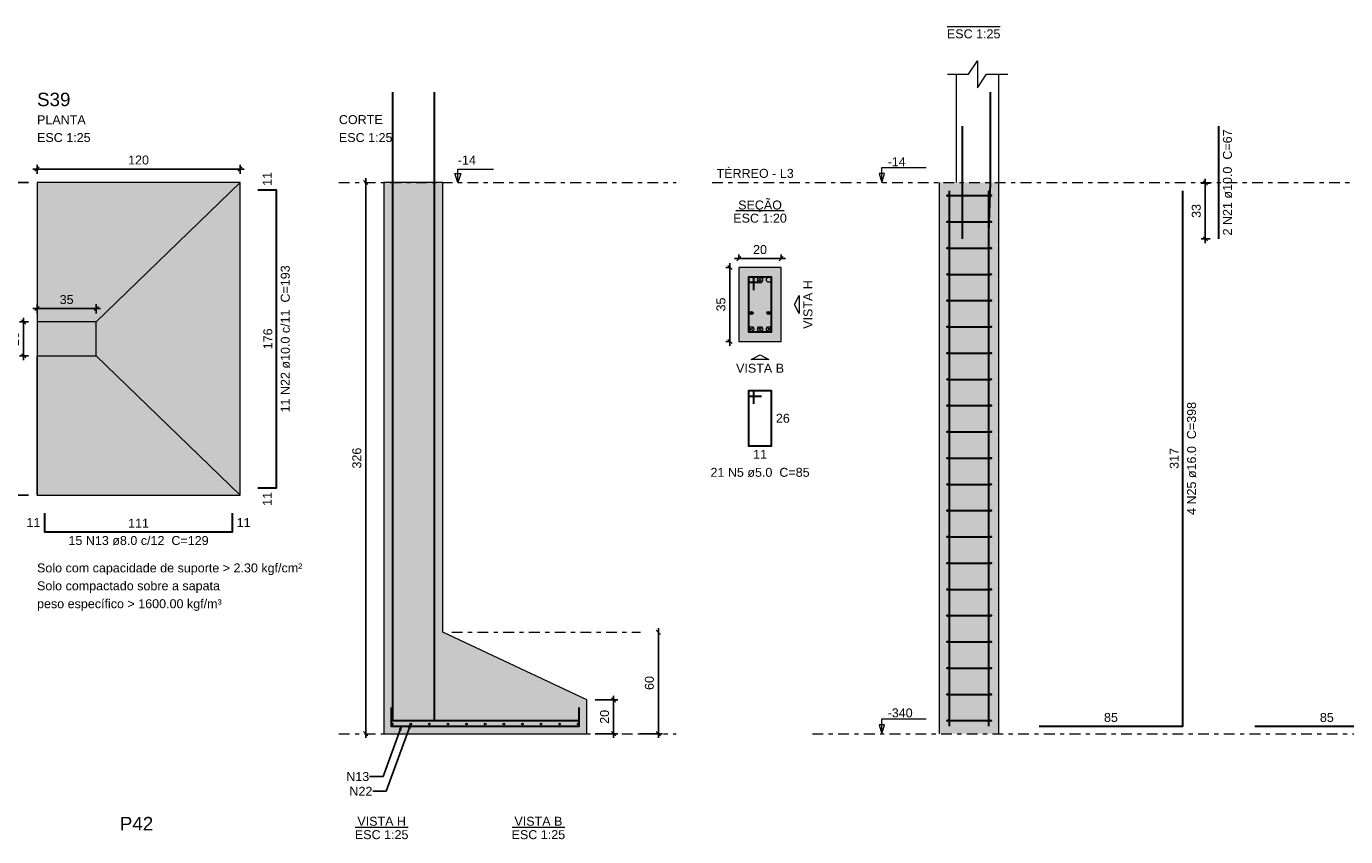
# Model space of a CAD drawing. Header units: millimetres. Extents: x 0 to 119, y 0 to 84.
# Tile 8 of 14: x 47 to 78, y 45 to 64. Entities that reach past the tile are written whole.
import ezdxf

# ---------------------------------------------------------------- set-up
doc = ezdxf.new("R2010")
doc.units = ezdxf.units.MM
doc.header["$MEASUREMENT"] = 0
doc.linetypes.add('DASHDOT', pattern=[2.54, 1.27, -0.635, 0, -0.635])
doc.linetypes.add('NULL', pattern=[0])
doc.layers.get('0').update_dxf_attribs({"lineweight": 18})
for name, color, linetype, lineweight in [('Descrição da armadura', 7, 'Continuous', 0), ('DT-Armadura', 2, 'Continuous', 30), ('DT-Barras na forma', 2, 'Continuous', 30), ('DT-Barras no corte', 5, 'Continuous', 5), ('DT-Barras rebatidas', 2, 'Continuous', 30), ('DT-Cotas', 9, 'Continuous', 5), ('DT-Estribos na forma', 2, 'Continuous', 30), ('DT-Forma', 5, 'Continuous', 5), ('DT-Hachura sapatas em corte', 43, 'Continuous', 5), ('DT-Hachura sapatas em planta', 43, 'Continuous', 5), ('DT-Hachura seção pilares', 254, 'Continuous', 5), ('DT-Hachura vista pilares', 254, 'Continuous', 5), ('DT-Pontilhado', 9, 'DASHDOT', 5), ('DT-Textos', 7, 'Continuous', 5), ('DT-Título', 3, 'Continuous', 20), ('Textos armaduras', 7, 'Continuous', 0)]:
    doc.layers.add(name, color=color, linetype=linetype, lineweight=lineweight)
doc.styles.add('Arial', font='txt')
doc.dimstyles.get("Standard").update_dxf_attribs({"dimtxt": 0.18, "dimasz": 0.18, "dimexe": 0.18, "dimexo": 0.0625, "dimgap": 0.09, "dimtad": 0, "dimtih": 1, "dimtoh": 1, "dimdec": 4, "dimzin": 0, "dimdsep": 46, "dimtxsty": 'Standard', "dimcen": 0.09, "dimadec": 0, "dimazin": 0, "dimtfac": 1, "dimtdec": 4, "dimtofl": 0, "dimtmove": 0, "dimatfit": 3, "dimfxl": 1, "dimtolj": 1, "dimtzin": 0, "dimarcsym": 0})
doc.dimstyles.new('UM_20.000000', dxfattribs={"dimtxt": 0.18, "dimasz": 0.1, "dimexe": 0.1, "dimexo": 0.2, "dimgap": 0, "dimtad": 1, "dimtih": 1, "dimtoh": 1, "dimdec": 1, "dimlfac": 20, "dimzin": 0, "dimdsep": 46, "dimtxsty": 'Standard', "dimcen": 0.09, "dimdle": 0.1, "dimadec": 1, "dimazin": 2, "dimtfac": 1, "dimtdec": 4, "dimtofl": 0, "dimtmove": 0, "dimatfit": 3, "dimfxl": 1, "dimtolj": 1, "dimarcsym": 0})
doc.dimstyles.new('UM_25.000000', dxfattribs={"dimtxt": 0.18, "dimasz": 0.1, "dimexe": 0.1, "dimexo": 0.2, "dimgap": 0, "dimtad": 1, "dimtih": 1, "dimtoh": 1, "dimdec": 1, "dimlfac": 25, "dimzin": 0, "dimdsep": 46, "dimtxsty": 'Standard', "dimcen": 0.09, "dimdle": 0.1, "dimadec": 1, "dimazin": 2, "dimtfac": 1, "dimtdec": 4, "dimtofl": 0, "dimtmove": 0, "dimatfit": 3, "dimfxl": 1, "dimtolj": 1, "dimarcsym": 0})

# ---------------------------------------------------------------- blocks, each defined once
blk = doc.blocks.new('_Oblique')
at = {"color": 0, "linetype": 'ByBlock', "lineweight": -2}
blk.add_line((-0.5, -0.5), (0.5, 0.5), dxfattribs=at)
blk = doc.blocks.new('*D44')
at = {"layer": 'Defpoints', "color": 0}
for p in [(63.617443, 58.508026), (63.405643, 56.758026), (63.617443, 56.758026)]:
    blk.add_point(p, dxfattribs=at)
at = {"layer": 'DT-Cotas', "color": 0, "lineweight": -2}
for p, q in [((63.417443, 58.508026), (63.305643, 58.508026)), ((63.405643, 58.608026), (63.405643, 56.658026)), ((63.417443, 56.758026), (63.305643, 56.758026))]:
    blk.add_line(p, q, dxfattribs=at)
at = {"layer": 'DT-Cotas', "color": 0, "lineweight": -2, "xscale": 0.1, "yscale": 0.1, "zscale": 0.1}
for p, rotation in [((63.405643, 58.508026), 90), ((63.405643, 56.758026), 270)]:
    blk.add_blockref('_Oblique', p, dxfattribs=dict(at, rotation=rotation))
at = {"layer": 'DT-Cotas', "color": 7, "insert": (63.193843, 57.633026), "char_height": 0.2118, "attachment_point": 5, "rotation": 90, "style": 'Arial'}
blk.add_mtext('\\A1;35', dxfattribs=at)
blk = doc.blocks.new('*D45')
at = {"layer": 'Defpoints', "color": 0}
for p in [(64.617443, 58.719826), (63.617443, 58.508026), (64.617443, 58.508026)]:
    blk.add_point(p, dxfattribs=at)
at = {"layer": 'DT-Cotas', "color": 0, "lineweight": -2}
for p, q in [((63.517443, 58.719826), (64.717443, 58.719826)), ((63.617443, 58.708026), (63.617443, 58.819826)), ((64.617443, 58.708026), (64.617443, 58.819826))]:
    blk.add_line(p, q, dxfattribs=at)
at = {"layer": 'DT-Cotas', "color": 0, "lineweight": -2, "xscale": 0.1, "yscale": 0.1, "zscale": 0.1, "rotation": 180}
blk.add_blockref('_Oblique', (63.617443, 58.719826), dxfattribs=at)
at = {"layer": 'DT-Cotas', "color": 0, "lineweight": -2, "xscale": 0.1, "yscale": 0.1, "zscale": 0.1}
blk.add_blockref('_Oblique', (64.617443, 58.719826), dxfattribs=at)
at = {"layer": 'DT-Cotas', "color": 7, "insert": (64.117443, 58.931626), "char_height": 0.2118, "attachment_point": 5, "rotation": 0.0057296, "style": 'Arial'}
blk.add_mtext('\\A1;20', dxfattribs=at)
blk = doc.blocks.new('*D46')
at = {"layer": 'Defpoints', "color": 0}
for p in [(74.645254, 60.505834), (74.962954, 60.505834), (74.962954, 59.185834)]:
    blk.add_point(p, dxfattribs=at)
at = {"layer": 'DT-Cotas', "color": 0, "lineweight": -2}
for p, q in [((74.645254, 59.085834), (74.645254, 60.605834)), ((74.762954, 60.505834), (74.545254, 60.505834)), ((74.762954, 59.185834), (74.545254, 59.185834))]:
    blk.add_line(p, q, dxfattribs=at)
at = {"layer": 'DT-Cotas', "color": 0, "lineweight": -2, "xscale": 0.1, "yscale": 0.1, "zscale": 0.1}
for p, rotation in [((74.645254, 60.505834), 90), ((74.645254, 59.185834), 270)]:
    blk.add_blockref('_Oblique', p, dxfattribs=dict(at, rotation=rotation))
at = {"layer": 'DT-Cotas', "color": 7, "insert": (74.433454, 59.845834), "char_height": 0.2118, "attachment_point": 5, "rotation": 90, "style": 'Arial'}
blk.add_mtext('\\A1;33', dxfattribs=at)
blk = doc.blocks.new('*D48')
at = {"layer": 'Defpoints', "color": 0}
for p in [(47.021676, 60.520126), (46.068576, 53.120126), (47.021676, 53.120126)]:
    blk.add_point(p, dxfattribs=at)
at = {"layer": 'DT-Cotas', "color": 0, "lineweight": -2}
for p, q in [((46.821676, 60.520126), (45.968576, 60.520126)), ((46.068576, 60.620126), (46.068576, 53.020126)), ((46.821676, 53.120126), (45.968576, 53.120126))]:
    blk.add_line(p, q, dxfattribs=at)
at = {"layer": 'DT-Cotas', "color": 0, "lineweight": -2, "xscale": 0.1, "yscale": 0.1, "zscale": 0.1}
for p, rotation in [((46.068576, 60.520126), 90), ((46.068576, 53.120126), 270)]:
    blk.add_blockref('_Oblique', p, dxfattribs=dict(at, rotation=rotation))
at = {"layer": 'DT-Cotas', "color": 7, "insert": (45.856776, 56.820126), "char_height": 0.2118, "attachment_point": 5, "rotation": 90, "style": 'Arial'}
blk.add_mtext('\\A1;185', dxfattribs=at)
blk = doc.blocks.new('*D49')
at = {"layer": 'Defpoints', "color": 0}
for p in [(51.821676, 60.837826), (47.021676, 60.520126), (51.821676, 60.520126)]:
    blk.add_point(p, dxfattribs=at)
at = {"layer": 'DT-Cotas', "color": 0, "lineweight": -2}
for p, q in [((46.921676, 60.837826), (51.921676, 60.837826)), ((47.021676, 60.720126), (47.021676, 60.937826)), ((51.821676, 60.720126), (51.821676, 60.937826))]:
    blk.add_line(p, q, dxfattribs=at)
at = {"layer": 'DT-Cotas', "color": 0, "lineweight": -2, "xscale": 0.1, "yscale": 0.1, "zscale": 0.1, "rotation": 180}
blk.add_blockref('_Oblique', (47.021676, 60.837826), dxfattribs=at)
at = {"layer": 'DT-Cotas', "color": 0, "lineweight": -2, "xscale": 0.1, "yscale": 0.1, "zscale": 0.1}
blk.add_blockref('_Oblique', (51.821676, 60.837826), dxfattribs=at)
at = {"layer": 'DT-Cotas', "color": 7, "insert": (49.421676, 61.049626), "char_height": 0.2118, "attachment_point": 5, "rotation": 0.0057296, "style": 'Arial'}
blk.add_mtext('\\A1;120', dxfattribs=at)
blk = doc.blocks.new('*D50')
at = {"layer": 'Defpoints', "color": 0}
for p in [(47.021676, 57.220126), (46.703976, 56.420126), (47.021676, 56.420126)]:
    blk.add_point(p, dxfattribs=at)
at = {"layer": 'DT-Cotas', "color": 0, "lineweight": -2}
for p, q in [((46.821676, 57.220126), (46.603976, 57.220126)), ((46.703976, 57.320126), (46.703976, 56.320126)), ((46.821676, 56.420126), (46.603976, 56.420126))]:
    blk.add_line(p, q, dxfattribs=at)
at = {"layer": 'DT-Cotas', "color": 0, "lineweight": -2, "xscale": 0.1, "yscale": 0.1, "zscale": 0.1}
for p, rotation in [((46.703976, 57.220126), 90), ((46.703976, 56.420126), 270)]:
    blk.add_blockref('_Oblique', p, dxfattribs=dict(at, rotation=rotation))
at = {"layer": 'DT-Cotas', "color": 7, "insert": (46.492176, 56.820126), "char_height": 0.2118, "attachment_point": 5, "rotation": 90, "style": 'Arial'}
blk.add_mtext('\\A1;20', dxfattribs=at)
blk = doc.blocks.new('*D51')
at = {"layer": 'Defpoints', "color": 0}
for p in [(48.421676, 57.537826), (47.021676, 57.220126), (48.421676, 57.220126)]:
    blk.add_point(p, dxfattribs=at)
at = {"layer": 'DT-Cotas', "color": 0, "lineweight": -2}
for p, q in [((46.921676, 57.537826), (48.521676, 57.537826)), ((47.021676, 57.420126), (47.021676, 57.637826)), ((48.421676, 57.420126), (48.421676, 57.637826))]:
    blk.add_line(p, q, dxfattribs=at)
at = {"layer": 'DT-Cotas', "color": 0, "lineweight": -2, "xscale": 0.1, "yscale": 0.1, "zscale": 0.1, "rotation": 180}
blk.add_blockref('_Oblique', (47.021676, 57.537826), dxfattribs=at)
at = {"layer": 'DT-Cotas', "color": 0, "lineweight": -2, "xscale": 0.1, "yscale": 0.1, "zscale": 0.1}
blk.add_blockref('_Oblique', (48.421676, 57.537826), dxfattribs=at)
at = {"layer": 'DT-Cotas', "color": 7, "insert": (47.721676, 57.749626), "char_height": 0.2118, "attachment_point": 5, "rotation": 0.0057296, "style": 'Arial'}
blk.add_mtext('\\A1;35', dxfattribs=at)
blk = doc.blocks.new('*D52')
at = {"layer": 'Defpoints', "color": 0}
for p in [(54.794956, 60.520126), (54.794956, 47.480126), (54.794956, 47.480126)]:
    blk.add_point(p, dxfattribs=at)
at = {"layer": 'DT-Cotas', "color": 0, "lineweight": -2}
blk.add_line((54.794956, 60.620126), (54.794956, 47.380126), dxfattribs=at)
at = {"layer": 'DT-Cotas', "color": 0, "lineweight": -2, "xscale": 0.1, "yscale": 0.1, "zscale": 0.1}
for p, rotation in [((54.794956, 60.520126), 90), ((54.794956, 47.480126), 270)]:
    blk.add_blockref('_Oblique', p, dxfattribs=dict(at, rotation=rotation))
at = {"layer": 'DT-Cotas', "color": 7, "insert": (54.583156, 54.000126), "char_height": 0.2118, "attachment_point": 5, "rotation": 90, "style": 'Arial'}
blk.add_mtext('\\A1;326', dxfattribs=at)
blk = doc.blocks.new('*D53')
at = {"layer": 'Defpoints', "color": 0}
for p in [(60.018556, 48.280126), (60.018556, 47.480126), (60.653956, 47.480126)]:
    blk.add_point(p, dxfattribs=at)
at = {"layer": 'DT-Cotas', "color": 0, "lineweight": -2}
for p, q in [((60.653956, 48.380126), (60.653956, 47.380126)), ((60.218556, 48.280126), (60.753956, 48.280126)), ((60.218556, 47.480126), (60.753956, 47.480126))]:
    blk.add_line(p, q, dxfattribs=at)
at = {"layer": 'DT-Cotas', "color": 0, "lineweight": -2, "xscale": 0.1, "yscale": 0.1, "zscale": 0.1}
for p, rotation in [((60.653956, 48.280126), 90), ((60.653956, 47.480126), 270)]:
    blk.add_blockref('_Oblique', p, dxfattribs=dict(at, rotation=rotation))
at = {"layer": 'DT-Cotas', "color": 7, "insert": (60.442156, 47.880126), "char_height": 0.2118, "attachment_point": 5, "rotation": 90, "style": 'Arial'}
blk.add_mtext('\\A1;20', dxfattribs=at)
blk = doc.blocks.new('*D54')
at = {"layer": 'Defpoints', "color": 0}
for p in [(61.712956, 49.880126), (61.077556, 47.480126), (61.712956, 47.480126)]:
    blk.add_point(p, dxfattribs=at)
at = {"layer": 'DT-Cotas', "color": 0, "lineweight": -2}
for p, q in [((61.712956, 49.980126), (61.712956, 47.380126)), ((61.277556, 47.480126), (61.812956, 47.480126))]:
    blk.add_line(p, q, dxfattribs=at)
at = {"layer": 'DT-Cotas', "color": 0, "lineweight": -2, "xscale": 0.1, "yscale": 0.1, "zscale": 0.1}
for p, rotation in [((61.712956, 49.880126), 89.99999999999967), ((61.712956, 47.480126), 269.9999999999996)]:
    blk.add_blockref('_Oblique', p, dxfattribs=dict(at, rotation=rotation))
at = {"layer": 'DT-Cotas', "color": 7, "insert": (61.501156, 48.680126), "char_height": 0.2118, "attachment_point": 5, "rotation": 90, "style": 'Arial'}
blk.add_mtext('\\A1;60', dxfattribs=at)

msp = doc.modelspace()

# ---------------------------------------------------------------- hatches: boundary and pattern name
at = {"layer": 'DT-Hachura sapatas em corte', "linetype": 'Continuous'}
msp.add_hatch(color=43, dxfattribs=at).paths.add_polyline_path([(55.2186, 49.8801), (55.2186, 49.8801), (55.2186, 48.2801), (55.2186, 47.4801), (60.0186, 47.4801), (60.0186, 48.2801), (56.6186, 49.8801), (56.6186, 49.8801), (56.6186, 60.5201), (55.2186, 60.5201), (55.2186, 49.8801)])
at = {"layer": 'DT-Hachura sapatas em planta', "linetype": 'Continuous'}
msp.add_hatch(color=43, dxfattribs=at).paths.add_polyline_path([(47.0217, 53.1201), (51.8217, 53.1201), (51.8217, 60.5201), (47.0217, 60.5201), (47.0217, 53.1201)])
at = {"layer": 'DT-Hachura seção pilares', "linetype": 'Continuous'}
msp.add_hatch(color=254, dxfattribs=at).paths.add_polyline_path([(63.6174, 56.758), (63.6174, 56.758), (64.6174, 56.758), (64.6174, 58.508), (63.6174, 58.508), (63.6174, 56.758)])
at = {"layer": 'DT-Hachura vista pilares', "linetype": 'Continuous'}
msp.add_hatch(color=254, dxfattribs=at).paths.add_polyline_path([(68.3627, 47.4801), (68.3627, 60.5201), (69.7627, 60.5201), (69.7627, 47.4801), (68.3627, 47.4801)])

# ---------------------------------------------------------------- linework, layer by layer
at = {"layer": 'DT-Armadura'}
for points in [[(55.4286, 62.655), (55.4286, 47.7951), (58.8286, 47.7951)], [(56.4086, 62.655), (56.4086, 47.7951), (59.8086, 47.7951)], [(52.2453, 53.3001), (52.6853, 53.3001), (52.6853, 60.3401), (52.2453, 60.3401)], [(47.2017, 52.6965), (47.2017, 52.2565), (51.6417, 52.2565), (51.6417, 52.6965)], [(55.3986, 48.1001), (55.3986, 47.6601), (59.8386, 47.6601), (59.8386, 48.1001)]]:
    msp.add_lwpolyline(points, dxfattribs=at)
at = {"layer": 'DT-Barras na forma'}
for points in [[(69.5307, 47.6601), (69.5307, 59.3201), (69.5707, 60.5201), (69.5707, 62.655)], [(68.9027, 59.1858), (68.9027, 61.8544)], [(68.5947, 47.6601), (68.5947, 60.3241)], [(69.5307, 47.6601), (69.5307, 60.3241)], [(63.9674, 57.9705), (63.9674, 58.283), (63.8424, 58.283), (63.8424, 56.983), (64.3924, 56.983), (64.3924, 58.283), (63.8424, 58.283), (63.8424, 58.158), (64.1549, 58.158)]]:
    msp.add_lwpolyline(points, dxfattribs=at)
at = {"layer": 'DT-Barras no corte'}
for p, q in [((64.0574, 58.158), (64.1774, 58.278)), ((64.0574, 58.278), (64.1774, 58.158)), ((63.8724, 57.433), (63.9624, 57.433)), ((64.2724, 57.433), (64.3624, 57.433)), ((63.8474, 56.988), (63.9674, 57.108)), ((63.8474, 57.108), (63.9674, 56.988)), ((64.0574, 56.988), (64.1774, 57.108)), ((64.0574, 57.108), (64.1774, 56.988)), ((64.2674, 56.988), (64.3874, 57.108)), ((64.2674, 57.108), (64.3874, 56.988))]:
    msp.add_line(p, q, dxfattribs=at)
for centre, radius in [((63.9074, 58.218), 0.06), ((64.1174, 58.218), 0.06), ((64.3274, 58.218), 0.06), ((63.9174, 57.433), 0.0375), ((64.3174, 57.433), 0.0375), ((63.9074, 57.048), 0.06), ((64.1174, 57.048), 0.06), ((64.3274, 57.048), 0.06), ((55.4186, 47.7121), 0.02), ((55.8586, 47.7121), 0.02), ((56.2986, 47.7121), 0.02), ((56.7386, 47.7121), 0.02), ((57.1786, 47.7121), 0.02), ((57.6186, 47.7121), 0.02), ((58.0586, 47.7121), 0.02), ((58.4986, 47.7121), 0.02), ((58.9386, 47.7121), 0.02), ((59.3786, 47.7121), 0.02), ((59.8186, 47.7121), 0.02)]:
    msp.add_circle(centre, radius, dxfattribs=at)
at = {"layer": 'DT-Barras rebatidas'}
for points in [[(75.8202, 47.6601), (79.2202, 47.6601), (79.2202, 60.5201), (79.2202, 62.655)], [(74.963, 59.1858), (74.963, 61.8544)], [(70.7158, 47.6601), (74.1158, 47.6601), (74.1158, 60.3241)], [(63.9674, 55.2806), (63.9674, 55.5931), (63.8424, 55.5931), (63.8424, 54.2931), (64.3924, 54.2931), (64.3924, 55.5931), (63.8424, 55.5931), (63.8424, 55.4681), (64.1549, 55.4681)]]:
    msp.add_lwpolyline(points, dxfattribs=at)
at = {"layer": 'DT-Estribos na forma'}
for p, q in [((68.5527, 60.2097), (69.5727, 60.2097)), ((68.5527, 59.5887), (69.5727, 59.5887)), ((68.5527, 58.9677), (69.5727, 58.9677)), ((68.5527, 58.3468), (69.5727, 58.3468)), ((68.5527, 57.7258), (69.5727, 57.7258)), ((68.5527, 57.1049), (69.5727, 57.1049)), ((68.5527, 56.4839), (69.5727, 56.4839)), ((68.5527, 55.863), (69.5727, 55.863)), ((68.5527, 55.242), (69.5727, 55.242)), ((68.5527, 54.6211), (69.5727, 54.6211)), ((68.5527, 54.0001), (69.5727, 54.0001)), ((68.5527, 53.3792), (69.5727, 53.3792)), ((68.5527, 52.7582), (69.5727, 52.7582)), ((68.5527, 52.1373), (69.5727, 52.1373)), ((68.5527, 51.5163), (69.5727, 51.5163)), ((68.5527, 50.8954), (69.5727, 50.8954)), ((68.5527, 50.2744), (69.5727, 50.2744)), ((68.5527, 49.6535), (69.5727, 49.6535)), ((68.5527, 49.0325), (69.5727, 49.0325)), ((68.5527, 48.4116), (69.5727, 48.4116)), ((68.5527, 47.7906), (69.5727, 47.7906))]:
    msp.add_line(p, q, dxfattribs=at)
for centre in [(68.5527, 60.2097), (69.5727, 60.2097), (68.5527, 59.5887), (69.5727, 59.5887), (68.5527, 58.9677), (69.5727, 58.9677), (68.5527, 58.3468), (69.5727, 58.3468), (68.5527, 57.7258), (69.5727, 57.7258), (68.5527, 57.1049), (69.5727, 57.1049), (68.5527, 56.4839), (69.5727, 56.4839), (68.5527, 55.863), (69.5727, 55.863), (68.5527, 55.242), (69.5727, 55.242), (68.5527, 54.6211), (69.5727, 54.6211), (68.5527, 54.0001), (69.5727, 54.0001), (68.5527, 53.3792), (69.5727, 53.3792), (68.5527, 52.7582), (69.5727, 52.7582), (68.5527, 52.1373), (69.5727, 52.1373), (68.5527, 51.5163), (69.5727, 51.5163), (68.5527, 50.8954), (69.5727, 50.8954), (68.5527, 50.2744), (69.5727, 50.2744), (68.5527, 49.6535), (69.5727, 49.6535), (68.5527, 49.0325), (69.5727, 49.0325), (68.5527, 48.4116), (69.5727, 48.4116), (68.5527, 47.7906), (69.5727, 47.7906)]:
    msp.add_circle(centre, 0.01, dxfattribs=at)
at = {"layer": 'DT-Forma'}
for p, q in [((68.7627, 60.5201), (68.7627, 63.0786)), ((69.7627, 60.5201), (69.7627, 63.0786)), ((47.0217, 60.5201), (47.0217, 57.2201)), ((51.8217, 60.5201), (48.4217, 57.2201)), ((68.3627, 47.4801), (68.3627, 60.5201)), ((69.7627, 47.4801), (69.7627, 60.5201)), ((47.0217, 53.1201), (47.0217, 56.4201)), ((47.0217, 53.1201), (47.0217, 56.4201)), ((51.8217, 53.1201), (48.4217, 56.4201))]:
    msp.add_line(p, q, dxfattribs=at)
msp.add_lwpolyline([(68.5509, 63.0786), (69.0509, 63.0786), (69.2627, 63.3963), (69.2627, 62.7609), (69.4745, 63.0786), (69.9745, 63.0786)], dxfattribs=at)
for points in [[(47.0217, 53.1201), (51.8217, 53.1201), (51.8217, 60.5201), (47.0217, 60.5201), (47.0217, 53.1201)], [(55.2186, 49.8801), (55.2186, 49.8801), (55.2186, 48.2801), (55.2186, 47.4801), (60.0186, 47.4801), (60.0186, 48.2801), (56.6186, 49.8801), (56.6186, 49.8801), (56.6186, 60.5201), (55.2186, 60.5201), (55.2186, 49.8801)], [(63.6174, 56.758), (64.6174, 56.758), (64.6174, 58.508), (63.6174, 58.508), (63.6174, 56.758)], [(47.0217, 56.4201), (48.4217, 56.4201), (48.4217, 57.2201), (47.0217, 57.2201), (47.0217, 56.4201)]]:
    msp.add_lwpolyline(points, close=True, dxfattribs=at)
at = {"layer": 'DT-Pontilhado', "ltscale": 0.2}
for p, q in [((54.1596, 60.5201), (62.1366, 60.5201)), ((62.9838, 60.5201), (82.3618, 60.5201)), ((56.8304, 49.8801), (61.2894, 49.8801)), ((54.1596, 47.4801), (62.1366, 47.4801)), ((65.3587, 47.4801), (82.3618, 47.4801))]:
    msp.add_line(p, q, dxfattribs=at)
at = {"layer": 'DT-Textos'}
for p, q in [((68.5387, 64.2117), (69.7984, 64.2117)), ((63.5452, 59.853), (64.6897, 59.853)), ((54.5412, 45.2704), (55.8009, 45.2704)), ((58.2556, 45.2704), (59.4989, 45.2704))]:
    msp.add_line(p, q, dxfattribs=at)
for points in [[(56.9716, 60.5201), (56.9716, 60.8378), (57.8188, 60.8378)], [(66.995, 60.5201), (67.0585, 60.7319), (66.9314, 60.7319), (66.995, 60.5201), (66.995, 60.8701), (68.045, 60.8701)], [(66.995, 47.4801), (67.0585, 47.6919), (66.9314, 47.6919), (66.995, 47.4801), (66.995, 47.8301), (68.045, 47.8301)]]:
    msp.add_lwpolyline(points, dxfattribs=at)
for points in [[(57.0422, 60.7319), (56.9716, 60.5201), (56.901, 60.7319), (57.0422, 60.7319)], [(65.041, 57.633), (65.041, 57.4212), (64.9351, 57.633), (65.041, 57.8448), (65.041, 57.633)], [(64.1174, 56.3344), (63.9056, 56.3344), (64.1174, 56.4403), (64.3292, 56.3344), (64.1174, 56.3344)]]:
    msp.add_lwpolyline(points, close=True, dxfattribs=at)

# ---------------------------------------------------------------- texts
at = {"layer": 'Descrição da armadura', "linetype": 'NULL', "char_height": 0.2118, "attachment_point": 8, "rotation": 90.00021, "line_spacing_factor": 0.9, "style": 'Arial'}
for s, insert, width in [('2 N21 ø10.0  C=67', (75.281, 60.5203), 4.916973), ('11 N22 ø10.0 c/11  C=193', (53.003, 56.8203), 6.819531), ('4 N25 ø16.0  C=398', (74.433, 53.9923), 5.239541)]:
    msp.add_mtext(s, dxfattribs=dict(at, insert=insert, width=width))
at = {"layer": 'Descrição da armadura', "linetype": 'NULL', "char_height": 0.2118, "line_spacing_factor": 0.9, "style": 'Arial'}
for s, insert, width, attachment_point in [('21 N5 ø5.0  C=85', (64.1179, 53.5522), 4.594404, 8), ('15 N13 ø8.0 c/12  C=129', (49.4219, 51.9392), 6.496963, 8), ('N13', (54.8762, 46.466), 1.103994, 6), ('N22', (54.9513, 46.1199), 1.103994, 6)]:
    msp.add_mtext(s, dxfattribs=dict(at, insert=insert, width=width, attachment_point=attachment_point))
at = {"layer": 'DT-Textos', "linetype": 'NULL', "char_height": 0.2118, "line_spacing_factor": 0.798, "style": 'Arial'}
for s, insert, width, attachment_point in [('ESC 1:25', (69.1689, 63.9262), 2.482559, 8), ('PLANTA', (47.0219, 61.8972), 2.256279, 7), ('CORTE', (54.1599, 61.8972), 2.03, 7), ('ESC 1:25', (47.0219, 61.4732), 2.482559, 7), ('ESC 1:25', (54.1599, 61.4732), 2.482559, 7), ('-14', (56.9719, 60.9442), 0.838281, 7), ('-14', (67.1349, 60.9052), 0.838281, 7), ('TÉRREO - L3', (63.0899, 60.6262), 3.577422, 7), ('SEÇÃO', (64.1179, 59.8153), 2.030566, 8), ('ESC 1:20', (64.1179, 59.5672), 2.482559, 8), ('VISTA B', (64.1179, 56.0172), 2.223994, 8), ('Solo com capacidade de suporte > 2.30 kgf/cm²', (47.0219, 51.2333), 12.299795, 7), ('Solo compactado sobre a sapata', (47.0219, 50.8103), 8.479951, 7), ('peso específico > 1600.00 kgf/m³', (47.0219, 50.3863), 8.560098, 7), ('-340', (67.1349, 47.8652), 1.16085, 7), ('VISTA H', (55.1709, 45.3019), 2.255996, 8), ('VISTA B', (58.8769, 45.3019), 2.223994, 8), ('ESC 1:25', (55.1709, 44.9849), 2.482559, 8), ('ESC 1:25', (58.8769, 44.9849), 2.482559, 8)]:
    msp.add_mtext(s, dxfattribs=dict(at, insert=insert, width=width, attachment_point=attachment_point))
at = {"layer": 'DT-Textos', "linetype": 'NULL', "insert": (65.359, 57.6333), "char_height": 0.2118, "width": 2.255996, "attachment_point": 8, "rotation": 90.00021, "line_spacing_factor": 0.798, "style": 'Arial'}
msp.add_mtext('VISTA H', dxfattribs=at)
at = {"layer": 'DT-Título', "linetype": 'NULL', "char_height": 0.3177, "width": 1.565781, "attachment_point": 7, "line_spacing_factor": 0.798, "style": 'Arial'}
for s, insert in [('S39', (47.0219, 62.3201)), ('P42', (48.9799, 45.1959))]:
    msp.add_mtext(s, dxfattribs=dict(at, insert=insert))
at = {"layer": 'Textos armaduras', "linetype": 'NULL', "char_height": 0.2118, "rotation": 90.00021, "line_spacing_factor": 0.9, "style": 'Arial'}
for s, insert, width, attachment_point in [('11', (52.5712, 60.4401), 1.045137, 7), ('176', (52.588, 56.8201), 1.367705, 8), ('317', (74.0185, 53.9921), 1.367705, 8), ('11', (52.3594, 53.2001), 1.045137, 3)]:
    msp.add_mtext(s, dxfattribs=dict(at, insert=insert, width=width, attachment_point=attachment_point))
at = {"layer": 'Textos armaduras', "linetype": 'NULL', "char_height": 0.2118, "line_spacing_factor": 0.9, "style": 'Arial'}
for s, insert, width, attachment_point in [('26', (64.4924, 55.049), 1.045137, 1), ('11', (64.1174, 54.1958), 1.045137, 2), ('11', (47.1017, 52.3706), 1.045137, 9), ('111', (49.4217, 52.3538), 1.367705, 8), ('11', (51.7417, 52.5824), 1.045137, 1), ('85', (72.4158, 47.7574), 1.045137, 8), ('85', (77.5202, 47.7574), 1.045137, 8)]:
    msp.add_mtext(s, dxfattribs=dict(at, insert=insert, width=width, attachment_point=attachment_point))

# ---------------------------------------------------------------- dimensions: what is measured, and where the dimension line sits
at = {"layer": 'DT-Cotas'}
for base, p1, p2, dimstyle, override, picture, middle in [((51.8217, 60.8378), (47.0217, 60.5201), (51.8217, 60.5201), 'UM_25.000000', {"dimtxt": 0.2118, "dimasz": 0.1, "dimexe": 0.1, "dimexo": 0.2, "dimtad": 1, "dimtih": 0, "dimtoh": 0, "dimdec": 1, "dimlfac": 25, "dimzin": 8, "dimtxsty": 'Arial', "dimblk": 'Oblique', "dimblk1": 'Oblique', "dimblk2": 'Oblique', "dimsah": 1, "dimdle": 0.1, "dimse1": 0, "dimse2": 0, "dimclrt": 7, "dimadec": 1, "dimazin": 3, "dimtmove": 2, "dimldrblk": 'Oblique'}, '*D49', (49.4217, 61.0496)), ((64.6174, 58.7198), (63.6174, 58.508), (64.6174, 58.508), 'UM_20.000000', {"dimtxt": 0.2118, "dimasz": 0.1, "dimexe": 0.1, "dimexo": 0.2, "dimtad": 1, "dimtih": 0, "dimtoh": 0, "dimdec": 1, "dimlfac": 20, "dimzin": 8, "dimtxsty": 'Arial', "dimblk": 'Oblique', "dimblk1": 'Oblique', "dimblk2": 'Oblique', "dimsah": 1, "dimdle": 0.1, "dimse1": 0, "dimse2": 0, "dimclrt": 7, "dimadec": 1, "dimazin": 3, "dimtmove": 2, "dimldrblk": 'Oblique'}, '*D45', (64.1174, 58.9316)), ((48.4217, 57.5378), (47.0217, 57.2201), (48.4217, 57.2201), 'UM_25.000000', {"dimtxt": 0.2118, "dimasz": 0.1, "dimexe": 0.1, "dimexo": 0.2, "dimtad": 1, "dimtih": 0, "dimtoh": 0, "dimdec": 1, "dimlfac": 25, "dimzin": 8, "dimtxsty": 'Arial', "dimblk": 'Oblique', "dimblk1": 'Oblique', "dimblk2": 'Oblique', "dimsah": 1, "dimdle": 0.1, "dimse1": 0, "dimse2": 0, "dimclrt": 7, "dimadec": 1, "dimazin": 3, "dimtmove": 2, "dimldrblk": 'Oblique'}, '*D51', (47.7217, 57.7496))]:
    dim = msp.add_linear_dim(base=base, p1=p1, p2=p2, dimstyle=dimstyle, override=override, dxfattribs=at)
    dim.commit()
    dim.dimension.update_dxf_attribs({"geometry": picture, "text_midpoint": middle, "dimtype": 160, "text_rotation": 0.00573})
for base, p1, p2, dimstyle, override, picture, middle in [((46.0686, 53.1201), (47.0217, 60.5201), (47.0217, 53.1201), 'UM_25.000000', {"dimtxt": 0.2118, "dimasz": 0.1, "dimexe": 0.1, "dimexo": 0.2, "dimtad": 1, "dimtih": 0, "dimtoh": 0, "dimdec": 1, "dimlfac": 25, "dimzin": 8, "dimtxsty": 'Arial', "dimblk": 'Oblique', "dimblk1": 'Oblique', "dimblk2": 'Oblique', "dimsah": 1, "dimdle": 0.1, "dimse1": 0, "dimse2": 0, "dimclrt": 7, "dimadec": 1, "dimazin": 3, "dimtmove": 2, "dimldrblk": 'Oblique'}, '*D48', (45.8568, 56.8201)), ((54.795, 47.4801), (54.795, 60.5201), (54.795, 47.4801), 'UM_25.000000', {"dimtxt": 0.2118, "dimasz": 0.1, "dimexe": 0.1, "dimexo": 0.2, "dimtad": 1, "dimtih": 0, "dimtoh": 0, "dimdec": 1, "dimlfac": 25, "dimzin": 8, "dimtxsty": 'Arial', "dimblk": 'Oblique', "dimblk1": 'Oblique', "dimblk2": 'Oblique', "dimsah": 1, "dimdle": 0.1, "dimse1": 1, "dimse2": 1, "dimclrt": 7, "dimadec": 1, "dimazin": 3, "dimtmove": 2, "dimldrblk": 'Oblique'}, '*D52', (54.5832, 54.0001)), ((74.6453, 60.5058), (74.963, 59.1858), (74.963, 60.5058), 'UM_25.000000', {"dimtxt": 0.2118, "dimasz": 0.1, "dimexe": 0.1, "dimexo": 0.2, "dimtad": 1, "dimtih": 0, "dimtoh": 0, "dimdec": 1, "dimlfac": 25, "dimzin": 8, "dimtxsty": 'Arial', "dimblk": 'Oblique', "dimblk1": 'Oblique', "dimblk2": 'Oblique', "dimsah": 1, "dimdle": 0.1, "dimse1": 0, "dimse2": 0, "dimclrt": 7, "dimadec": 1, "dimazin": 3, "dimtmove": 2, "dimldrblk": 'Oblique'}, '*D46', (74.4335, 59.8458)), ((63.4056, 56.758), (63.6174, 58.508), (63.6174, 56.758), 'UM_20.000000', {"dimtxt": 0.2118, "dimasz": 0.1, "dimexe": 0.1, "dimexo": 0.2, "dimtad": 1, "dimtih": 0, "dimtoh": 0, "dimdec": 1, "dimlfac": 20, "dimzin": 8, "dimtxsty": 'Arial', "dimblk": 'Oblique', "dimblk1": 'Oblique', "dimblk2": 'Oblique', "dimsah": 1, "dimdle": 0.1, "dimse1": 0, "dimse2": 0, "dimclrt": 7, "dimadec": 1, "dimazin": 3, "dimtmove": 2, "dimldrblk": 'Oblique'}, '*D44', (63.1938, 57.633)), ((46.704, 56.4201), (47.0217, 57.2201), (47.0217, 56.4201), 'UM_25.000000', {"dimtxt": 0.2118, "dimasz": 0.1, "dimexe": 0.1, "dimexo": 0.2, "dimtad": 1, "dimtih": 0, "dimtoh": 0, "dimdec": 1, "dimlfac": 25, "dimzin": 8, "dimtxsty": 'Arial', "dimblk": 'Oblique', "dimblk1": 'Oblique', "dimblk2": 'Oblique', "dimsah": 1, "dimdle": 0.1, "dimse1": 0, "dimse2": 0, "dimclrt": 7, "dimadec": 1, "dimazin": 3, "dimtmove": 2, "dimldrblk": 'Oblique'}, '*D50', (46.4922, 56.8201)), ((61.713, 47.4801), (61.713, 49.8801), (61.0776, 47.4801), 'UM_25.000000', {"dimtxt": 0.2118, "dimasz": 0.1, "dimexe": 0.1, "dimexo": 0.2, "dimtad": 1, "dimtih": 0, "dimtoh": 0, "dimdec": 1, "dimlfac": 25, "dimzin": 8, "dimtxsty": 'Arial', "dimblk": 'Oblique', "dimblk1": 'Oblique', "dimblk2": 'Oblique', "dimsah": 1, "dimdle": 0.1, "dimse1": 1, "dimse2": 0, "dimclrt": 7, "dimadec": 1, "dimazin": 3, "dimtmove": 2, "dimldrblk": 'Oblique'}, '*D54', (61.5012, 48.6801)), ((60.654, 47.4801), (60.0186, 48.2801), (60.0186, 47.4801), 'UM_25.000000', {"dimtxt": 0.2118, "dimasz": 0.1, "dimexe": 0.1, "dimexo": 0.2, "dimtad": 1, "dimtih": 0, "dimtoh": 0, "dimdec": 1, "dimlfac": 25, "dimzin": 8, "dimtxsty": 'Arial', "dimblk": 'Oblique', "dimblk1": 'Oblique', "dimblk2": 'Oblique', "dimsah": 1, "dimdle": 0.1, "dimse1": 0, "dimse2": 0, "dimclrt": 7, "dimadec": 1, "dimazin": 3, "dimtmove": 2, "dimldrblk": 'Oblique'}, '*D53', (60.4422, 47.8801))]:
    dim = msp.add_linear_dim(base=base, p1=p1, p2=p2, angle=90, dimstyle=dimstyle, override=override, dxfattribs=at)
    dim.commit()
    dim.dimension.update_dxf_attribs({"geometry": picture, "text_midpoint": middle, "dimtype": 160, "text_rotation": 90})

# ---------------------------------------------------------------- leaders
for points in [[(55.6386, 47.6601), (55.2039, 46.466), (54.8862, 46.466)], [(55.8586, 47.7121), (55.279, 46.1199), (54.9613, 46.1199)]]:
    msp.add_leader(points, dimstyle='Standard', override={"dimasz": 0.1, "dimldrblk": 'Closed'}, dxfattribs=at)

doc.saveas('drawing.dxf')
